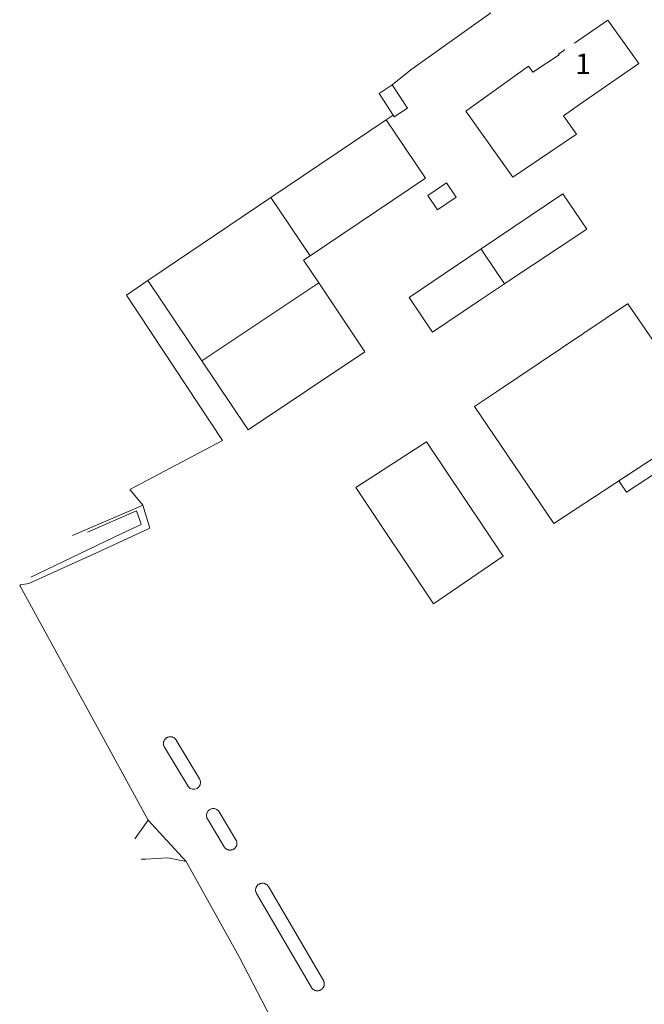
# Model space of a CAD drawing. Extents: x 140829 to 145054, y 448512 to 451778.
# Tile 104 of 152: x 143776 to 143867, y 450759 to 450903. Entities that reach past the tile are written whole.
import ezdxf

# ---------------------------------------------------------------- set-up
doc = ezdxf.new("R2010")
doc.units = 0
doc.header["$MEASUREMENT"] = 0
for name, color, linetype in [('geometrie2dBegroeidTerreindeel', 7, 'Continuous'), ('geometrie2dGebouwinstallatie', 7, 'Continuous'), ('geometrie2dGrondvlak', 7, 'Continuous'), ('geometrie2dOnbegroeidTerreindeel', 7, 'Continuous'), ('geometrie2dOndersteunendWaterdeel', 7, 'Continuous'), ('geometrie2dWaterdeel', 7, 'Continuous'), ('HUISNUMMER', 3, 'Continuous')]:
    doc.layers.add(name, color=color, linetype=linetype)
doc.styles.get("Standard").update_dxf_attribs({"font": 'arial.ttf'})

msp = doc.modelspace()

# ---------------------------------------------------------------- linework, layer by layer
at = {"layer": 'geometrie2dBegroeidTerreindeel', "linetype": 'Continuous', "lineweight": 0}
for p, q in [((143844.28, 450904.12), (143832.63, 450895.8)), ((143832.63, 450895.8), (143829.91, 450893.59)), ((143829.91, 450893.59), (143827.97, 450892.32)), ((143827.97, 450892.32), (143830.01, 450889.2)), ((143829.01, 450888.48), (143812.2, 450877.15)), ((143830.01, 450889.2), (143829.01, 450888.48)), ((143812.2, 450877.15), (143794.27, 450865.07)), ((143794.27, 450865.07), (143791.13, 450862.92)), ((143791.13, 450862.92), (143805.16, 450841.69)), ((143805.16, 450841.69), (143791.61, 450834.57)), ((143791.61, 450834.57), (143793.55, 450832.25)), ((143791.61, 450834.57), (143791.61, 450834.57)), ((143793.01, 450832.02), (143783.28, 450827.84)), ((143793.55, 450832.25), (143793.01, 450832.02)), ((143775.57, 450820.55), (143794.31, 450786.33)), ((143794.31, 450786.33), (143792.34, 450783.59)), ((143793.27, 450780.61), (143793.96, 450780.64)), ((143793.96, 450780.64), (143797.18, 450780.8)), ((143797.18, 450780.8), (143799.86, 450780.28)), ((143799.86, 450780.28), (143807.57, 450766.37)), ((143807.57, 450766.37), (143817.21, 450747.79))]:
    msp.add_line(p, q, dxfattribs=at)
at = {"layer": 'geometrie2dGebouwinstallatie', "linetype": 'Continuous', "lineweight": 0}
for p, q in [((143862.95, 450835.82), (143875.24, 450843.89)), ((143876.32, 450842.23), (143864.04, 450834.16)), ((143864.04, 450834.16), (143862.95, 450835.82))]:
    msp.add_line(p, q, dxfattribs=at)
at = {"layer": 'geometrie2dGrondvlak', "linetype": 'Continuous', "lineweight": 0}
for p, q in [((143854.15, 450898.08), (143861.35, 450903.06)), ((143861.35, 450903.06), (143865.86, 450896.74)), ((143850.39, 450895.45), (143854.22, 450897.97)), ((143854.22, 450897.97), (143854.15, 450898.08)), ((143840.62, 450889.78), (143849.75, 450896.35)), ((143849.75, 450896.35), (143850.39, 450895.45)), ((143865.86, 450896.74), (143857.22, 450890.74)), ((143827.97, 450892.32), (143829.91, 450893.59)), ((143829.91, 450893.59), (143832.14, 450890.19)), ((143830.01, 450889.2), (143827.97, 450892.32)), ((143832.14, 450890.19), (143830.2, 450888.92)), ((143847.48, 450880.12), (143840.62, 450889.78)), ((143857.22, 450890.74), (143854.88, 450889.09)), ((143857.22, 450890.74), (143857.22, 450890.74)), ((143812.2, 450877.15), (143829.01, 450888.48)), ((143829.01, 450888.48), (143834.73, 450880)), ((143830.2, 450888.92), (143830.01, 450889.2)), ((143830.01, 450889.2), (143830.01, 450889.2)), ((143854.88, 450889.09), (143856.76, 450886.43)), ((143856.76, 450886.43), (143847.48, 450880.12)), ((143834.73, 450880), (143817.91, 450868.67)), ((143835.09, 450877.47), (143837.82, 450879.3)), ((143837.82, 450879.3), (143839.24, 450877.2)), ((143794.27, 450865.07), (143812.2, 450877.15)), ((143817.91, 450868.67), (143812.2, 450877.15)), ((143812.2, 450877.15), (143817.91, 450868.67)), ((143836.5, 450875.36), (143835.09, 450877.47)), ((143839.24, 450877.2), (143836.5, 450875.36)), ((143839.24, 450877.2), (143839.24, 450877.2)), ((143842.87, 450869.66), (143854.79, 450877.7)), ((143854.79, 450877.7), (143858.26, 450872.55)), ((143858.26, 450872.55), (143846.33, 450864.6)), ((143832.37, 450862.58), (143842.87, 450869.66)), ((143842.87, 450869.66), (143843.16, 450869.21)), ((143843.16, 450869.21), (143842.87, 450869.66)), ((143842.87, 450869.66), (143842.87, 450869.66)), ((143817.91, 450868.67), (143816.96, 450868.03)), ((143817.91, 450868.67), (143817.91, 450868.67)), ((143843.16, 450869.21), (143846.26, 450864.55)), ((143846.26, 450864.55), (143843.16, 450869.21)), ((143816.96, 450868.03), (143819.17, 450864.72)), ((143802.14, 450853.31), (143794.27, 450865.07)), ((143802.14, 450853.31), (143819.17, 450864.72)), ((143819.17, 450864.72), (143802.14, 450853.31)), ((143819.17, 450864.72), (143825.92, 450854.66)), ((143846.26, 450864.55), (143842.48, 450862.02)), ((143846.33, 450864.6), (143846.26, 450864.55)), ((143846.26, 450864.55), (143846.26, 450864.55)), ((143835.76, 450857.53), (143832.37, 450862.58)), ((143842.48, 450862.02), (143835.76, 450857.53)), ((143845.08, 450848.81), (143864.2, 450861.65)), ((143864.2, 450861.65), (143864.23, 450861.67)), ((143864.23, 450861.67), (143876.06, 450844.43)), ((143864.23, 450861.67), (143864.23, 450861.67)), ((143825.92, 450854.66), (143808.89, 450843.25)), ((143808.69, 450843.55), (143802.14, 450853.31)), ((143802.14, 450853.31), (143802.14, 450853.31)), ((143841.87, 450846.65), (143845.08, 450848.81)), ((143853.45, 450829.58), (143841.87, 450846.65)), ((143876.06, 450844.43), (143853.45, 450829.58)), ((143808.89, 450843.25), (143808.69, 450843.55)), ((143808.69, 450843.55), (143808.69, 450843.55)), ((143824.57, 450834.85), (143834.9, 450841.51)), ((143834.9, 450841.51), (143846.08, 450824.82)), ((143835.93, 450817.88), (143824.57, 450834.85)), ((143846.08, 450824.82), (143835.93, 450817.88)), ((143846.08, 450824.82), (143846.08, 450824.82))]:
    msp.add_line(p, q, dxfattribs=at)
at = {"layer": 'geometrie2dOnbegroeidTerreindeel', "linetype": 'Continuous', "lineweight": 0}
for p, q in [((143832.63, 450895.8), (143844.28, 450904.12)), ((143861.35, 450903.06), (143854.15, 450898.08)), ((143865.86, 450896.74), (143861.35, 450903.06)), ((143854.22, 450897.97), (143850.39, 450895.45)), ((143854.15, 450898.08), (143854.22, 450897.97)), ((143829.91, 450893.59), (143832.63, 450895.8)), ((143849.75, 450896.35), (143840.62, 450889.78)), ((143850.39, 450895.45), (143849.75, 450896.35)), ((143857.22, 450890.74), (143865.86, 450896.74)), ((143832.14, 450890.19), (143829.91, 450893.59)), ((143830.2, 450888.92), (143832.14, 450890.19)), ((143840.62, 450889.78), (143847.48, 450880.12)), ((143854.88, 450889.09), (143857.22, 450890.74)), ((143829.01, 450888.48), (143830.01, 450889.2)), ((143834.73, 450880), (143829.01, 450888.48)), ((143830.01, 450889.2), (143830.2, 450888.92)), ((143856.76, 450886.43), (143854.88, 450889.09)), ((143847.48, 450880.12), (143856.76, 450886.43)), ((143856.76, 450886.43), (143856.76, 450886.43)), ((143817.91, 450868.67), (143834.73, 450880)), ((143837.82, 450879.3), (143835.09, 450877.47)), ((143839.24, 450877.2), (143837.82, 450879.3)), ((143835.09, 450877.47), (143836.5, 450875.36)), ((143835.09, 450877.47), (143835.09, 450877.47)), ((143836.5, 450875.36), (143839.24, 450877.2)), ((143854.79, 450877.7), (143842.87, 450869.66)), ((143858.26, 450872.55), (143854.79, 450877.7)), ((143846.33, 450864.6), (143858.26, 450872.55)), ((143842.87, 450869.66), (143832.37, 450862.58)), ((143816.96, 450868.03), (143817.91, 450868.67)), ((143819.17, 450864.72), (143816.96, 450868.03)), ((143791.13, 450862.92), (143794.27, 450865.07)), ((143794.27, 450865.07), (143802.14, 450853.31)), ((143825.92, 450854.66), (143819.17, 450864.72)), ((143842.48, 450862.02), (143846.26, 450864.55)), ((143846.26, 450864.55), (143846.33, 450864.6)), ((143805.16, 450841.69), (143791.13, 450862.92)), ((143832.37, 450862.58), (143835.76, 450857.53)), ((143835.76, 450857.53), (143842.48, 450862.02)), ((143864.2, 450861.65), (143845.08, 450848.81)), ((143864.23, 450861.67), (143864.2, 450861.65)), ((143876.06, 450844.43), (143864.23, 450861.67)), ((143835.76, 450857.53), (143835.76, 450857.53)), ((143808.89, 450843.25), (143825.92, 450854.66)), ((143802.14, 450853.31), (143808.69, 450843.55)), ((143845.08, 450848.81), (143841.87, 450846.65)), ((143841.87, 450846.65), (143853.45, 450829.58)), ((143853.45, 450829.58), (143876.06, 450844.43)), ((143808.69, 450843.55), (143808.89, 450843.25)), ((143791.61, 450834.57), (143805.16, 450841.69)), ((143834.9, 450841.51), (143824.57, 450834.85)), ((143846.08, 450824.82), (143834.9, 450841.51)), ((143793.55, 450832.25), (143791.61, 450834.57)), ((143824.57, 450834.85), (143835.93, 450817.88)), ((143824.57, 450834.85), (143824.57, 450834.85)), ((143794.56, 450828.92), (143793.55, 450832.25)), ((143853.45, 450829.58), (143853.45, 450829.58)), ((143787.3, 450825.58), (143794.56, 450828.92)), ((143776.9, 450820.82), (143787.3, 450825.58)), ((143835.93, 450817.88), (143846.08, 450824.82)), ((143775.71, 450820.63), (143776.9, 450820.82)), ((143775.57, 450820.55), (143775.71, 450820.63)), ((143794.31, 450786.33), (143775.57, 450820.55)), ((143796.6, 450797.82), (143796.58, 450797.75)), ((143796.63, 450797.88), (143796.6, 450797.82)), ((143796.66, 450797.95), (143796.63, 450797.88)), ((143796.69, 450798.01), (143796.66, 450797.95)), ((143796.73, 450798.07), (143796.69, 450798.01)), ((143796.77, 450798.12), (143796.73, 450798.07)), ((143796.82, 450798.17), (143796.77, 450798.12)), ((143796.87, 450798.22), (143796.82, 450798.17)), ((143796.92, 450798.27), (143796.87, 450798.22)), ((143796.98, 450798.31), (143796.92, 450798.27)), ((143797.04, 450798.35), (143796.98, 450798.31)), ((143797.1, 450798.38), (143797.04, 450798.35)), ((143797.17, 450798.41), (143797.1, 450798.38)), ((143797.23, 450798.43), (143797.17, 450798.41)), ((143797.3, 450798.45), (143797.23, 450798.43)), ((143797.37, 450798.46), (143797.3, 450798.45)), ((143797.44, 450798.47), (143797.37, 450798.46)), ((143797.51, 450798.48), (143797.44, 450798.47)), ((143797.57, 450798.48), (143797.51, 450798.48)), ((143797.64, 450798.48), (143797.57, 450798.48)), ((143797.71, 450798.47), (143797.64, 450798.48)), ((143797.78, 450798.45), (143797.71, 450798.47)), ((143797.85, 450798.43), (143797.78, 450798.45)), ((143797.91, 450798.41), (143797.85, 450798.43)), ((143797.98, 450798.38), (143797.91, 450798.41)), ((143798.04, 450798.35), (143797.98, 450798.38)), ((143798.1, 450798.31), (143798.04, 450798.35)), ((143798.16, 450798.27), (143798.1, 450798.31)), ((143798.21, 450798.23), (143798.16, 450798.27)), ((143798.26, 450798.18), (143798.21, 450798.23)), ((143798.31, 450798.12), (143798.26, 450798.18)), ((143798.35, 450798.07), (143798.31, 450798.12)), ((143798.39, 450798.01), (143798.35, 450798.07)), ((143798.4, 450797.99), (143798.39, 450798.01)), ((143801.8, 450792.32), (143798.4, 450797.99)), ((143796.55, 450797.62), (143796.54, 450797.55)), ((143796.54, 450797.55), (143796.54, 450797.48)), ((143796.54, 450797.48), (143796.55, 450797.41)), ((143796.56, 450797.69), (143796.55, 450797.62)), ((143796.55, 450797.41), (143796.55, 450797.34)), ((143796.55, 450797.34), (143796.56, 450797.27)), ((143796.58, 450797.75), (143796.56, 450797.69)), ((143796.56, 450797.27), (143796.58, 450797.2)), ((143796.58, 450797.2), (143796.6, 450797.14)), ((143796.6, 450797.14), (143796.63, 450797.07)), ((143796.63, 450797.07), (143796.66, 450797.01)), ((143796.66, 450797.01), (143796.68, 450796.97)), ((143796.68, 450796.97), (143800.08, 450791.3)), ((143801.88, 450792.15), (143801.8, 450792.32)), ((143801.94, 450791.81), (143801.88, 450792.15)), ((143800.08, 450791.3), (143800.17, 450791.16)), ((143800.08, 450791.3), (143800.08, 450791.3)), ((143800.17, 450791.16), (143800.44, 450790.94)), ((143800.44, 450790.94), (143800.77, 450790.82)), ((143800.77, 450790.82), (143801.12, 450790.82)), ((143801.12, 450790.82), (143801.44, 450790.94)), ((143801.44, 450790.94), (143801.71, 450791.17)), ((143801.71, 450791.17), (143801.88, 450791.47)), ((143801.88, 450791.47), (143801.94, 450791.81)), ((143803.31, 450787.87), (143803.05, 450787.65)), ((143803.64, 450787.99), (143803.31, 450787.87)), ((143803.99, 450787.99), (143803.64, 450787.99)), ((143804.31, 450787.87), (143803.99, 450787.99)), ((143804.58, 450787.65), (143804.31, 450787.87)), ((143792.34, 450783.59), (143794.31, 450786.33)), ((143799.86, 450780.28), (143794.31, 450786.33)), ((143794.31, 450786.33), (143799.86, 450780.28)), ((143802.87, 450787.35), (143802.82, 450787)), ((143802.82, 450787), (143802.88, 450786.66)), ((143803.05, 450787.65), (143802.87, 450787.35)), ((143802.88, 450786.66), (143802.96, 450786.49)), ((143802.96, 450786.49), (143805.39, 450782.43)), ((143802.96, 450786.49), (143802.96, 450786.49)), ((143804.67, 450787.52), (143804.58, 450787.65)), ((143807.11, 450783.45), (143804.67, 450787.52)), ((143807.13, 450783.41), (143807.11, 450783.45)), ((143805.39, 450782.43), (143805.4, 450782.41)), ((143805.4, 450782.41), (143805.44, 450782.35)), ((143805.44, 450782.35), (143805.49, 450782.29)), ((143805.49, 450782.29), (143805.53, 450782.24)), ((143805.53, 450782.24), (143805.58, 450782.19)), ((143805.58, 450782.19), (143805.64, 450782.15)), ((143805.64, 450782.15), (143805.69, 450782.11)), ((143805.69, 450782.11), (143805.75, 450782.07)), ((143805.75, 450782.07), (143805.82, 450782.04)), ((143805.82, 450782.04), (143805.88, 450782.01)), ((143805.88, 450782.01), (143805.94, 450781.99)), ((143806.56, 450781.99), (143806.63, 450782.01)), ((143806.63, 450782.01), (143806.69, 450782.04)), ((143806.69, 450782.04), (143806.75, 450782.07)), ((143806.75, 450782.07), (143806.81, 450782.11)), ((143806.81, 450782.11), (143806.87, 450782.15)), ((143806.87, 450782.15), (143806.92, 450782.2)), ((143806.92, 450782.2), (143806.97, 450782.25)), ((143806.97, 450782.25), (143807.02, 450782.3)), ((143807.02, 450782.3), (143807.06, 450782.35)), ((143807.06, 450782.35), (143807.1, 450782.41)), ((143807.1, 450782.41), (143807.14, 450782.47)), ((143807.16, 450783.35), (143807.13, 450783.41)), ((143807.14, 450782.47), (143807.17, 450782.54)), ((143807.19, 450783.28), (143807.16, 450783.35)), ((143807.17, 450782.54), (143807.19, 450782.6)), ((143807.21, 450783.22), (143807.19, 450783.28)), ((143807.19, 450782.6), (143807.21, 450782.67)), ((143807.23, 450783.15), (143807.21, 450783.22)), ((143807.21, 450782.67), (143807.23, 450782.73)), ((143807.24, 450783.08), (143807.23, 450783.15)), ((143807.23, 450782.73), (143807.24, 450782.8)), ((143807.25, 450783.01), (143807.24, 450783.08)), ((143807.24, 450782.8), (143807.25, 450782.87)), ((143807.25, 450782.94), (143807.25, 450783.01)), ((143807.25, 450782.87), (143807.25, 450782.94)), ((143793.96, 450780.64), (143793.27, 450780.61)), ((143797.18, 450780.8), (143793.96, 450780.64)), ((143799.86, 450780.28), (143797.18, 450780.8)), ((143805.94, 450781.99), (143806.01, 450781.97)), ((143806.01, 450781.97), (143806.08, 450781.95)), ((143806.08, 450781.95), (143806.15, 450781.94)), ((143806.15, 450781.94), (143806.22, 450781.94)), ((143806.22, 450781.94), (143806.29, 450781.94)), ((143806.29, 450781.94), (143806.36, 450781.95)), ((143806.36, 450781.95), (143806.43, 450781.96)), ((143806.43, 450781.96), (143806.5, 450781.97)), ((143806.5, 450781.97), (143806.56, 450781.99)), ((143807.57, 450766.37), (143799.86, 450780.28)), ((143799.86, 450780.28), (143799.86, 450780.28)), ((143809.99, 450776.32), (143809.98, 450776.25)), ((143810.01, 450776.38), (143809.99, 450776.32)), ((143810.03, 450776.45), (143810.01, 450776.38)), ((143810.05, 450776.51), (143810.03, 450776.45)), ((143810.08, 450776.58), (143810.05, 450776.51)), ((143810.12, 450776.64), (143810.08, 450776.58)), ((143810.16, 450776.69), (143810.12, 450776.64)), ((143810.2, 450776.75), (143810.16, 450776.69)), ((143810.25, 450776.8), (143810.2, 450776.75)), ((143810.3, 450776.85), (143810.25, 450776.8)), ((143810.35, 450776.9), (143810.3, 450776.85)), ((143810.41, 450776.94), (143810.35, 450776.9)), ((143810.47, 450776.97), (143810.41, 450776.94)), ((143810.53, 450777.01), (143810.47, 450776.97)), ((143810.59, 450777.04), (143810.53, 450777.01)), ((143810.66, 450777.06), (143810.59, 450777.04)), ((143810.72, 450777.08), (143810.66, 450777.06)), ((143810.79, 450777.09), (143810.72, 450777.08)), ((143810.86, 450777.1), (143810.79, 450777.09)), ((143810.93, 450777.11), (143810.86, 450777.1)), ((143811, 450777.11), (143810.93, 450777.11)), ((143811.07, 450777.1), (143811, 450777.11)), ((143811.14, 450777.1), (143811.07, 450777.1)), ((143811.21, 450777.08), (143811.14, 450777.1)), ((143811.28, 450777.06), (143811.21, 450777.08)), ((143811.34, 450777.04), (143811.28, 450777.06)), ((143811.41, 450777.01), (143811.34, 450777.04)), ((143811.47, 450776.98), (143811.41, 450777.01)), ((143811.53, 450776.94), (143811.47, 450776.98)), ((143811.58, 450776.9), (143811.53, 450776.94)), ((143811.64, 450776.85), (143811.58, 450776.9)), ((143811.69, 450776.81), (143811.64, 450776.85)), ((143811.73, 450776.75), (143811.69, 450776.81)), ((143811.78, 450776.7), (143811.73, 450776.75)), ((143811.82, 450776.64), (143811.78, 450776.7)), ((143811.83, 450776.61), (143811.82, 450776.64)), ((143819.85, 450762.92), (143811.83, 450776.61)), ((143809.98, 450776.25), (143809.97, 450776.18)), ((143809.97, 450776.18), (143809.97, 450776.11)), ((143809.97, 450776.11), (143809.97, 450776.04)), ((143809.97, 450776.04), (143809.98, 450775.97)), ((143809.98, 450775.97), (143809.99, 450775.9)), ((143809.99, 450775.9), (143810.01, 450775.83)), ((143810.01, 450775.83), (143810.03, 450775.77)), ((143810.03, 450775.77), (143810.06, 450775.7)), ((143810.06, 450775.7), (143810.09, 450775.64)), ((143810.09, 450775.64), (143810.11, 450775.6)), ((143810.11, 450775.6), (143818.12, 450761.91)), ((143817.21, 450747.79), (143807.57, 450766.37)), ((143818.12, 450761.91), (143818.14, 450761.88)), ((143819.83, 450761.89), (143819.87, 450761.95)), ((143819.87, 450762.88), (143819.85, 450762.92)), ((143819.85, 450762.92), (143819.85, 450762.92)), ((143819.9, 450762.82), (143819.87, 450762.88)), ((143819.87, 450761.95), (143819.9, 450762.01)), ((143819.92, 450762.76), (143819.9, 450762.82)), ((143819.9, 450762.01), (143819.92, 450762.07)), ((143819.94, 450762.69), (143819.92, 450762.76)), ((143819.92, 450762.07), (143819.95, 450762.14)), ((143819.96, 450762.62), (143819.94, 450762.69)), ((143819.95, 450762.14), (143819.96, 450762.21)), ((143819.97, 450762.55), (143819.96, 450762.62)), ((143819.96, 450762.21), (143819.97, 450762.28)), ((143819.98, 450762.48), (143819.97, 450762.55)), ((143819.97, 450762.28), (143819.98, 450762.35)), ((143819.98, 450762.42), (143819.98, 450762.48)), ((143819.98, 450762.35), (143819.98, 450762.42)), ((143818.14, 450761.88), (143818.18, 450761.82)), ((143818.18, 450761.82), (143818.22, 450761.77)), ((143818.22, 450761.77), (143818.27, 450761.72)), ((143818.27, 450761.72), (143818.32, 450761.67)), ((143818.32, 450761.67), (143818.37, 450761.62)), ((143818.37, 450761.62), (143818.43, 450761.58)), ((143818.43, 450761.58), (143818.49, 450761.54)), ((143818.49, 450761.54), (143818.55, 450761.51)), ((143818.55, 450761.51), (143818.61, 450761.48)), ((143818.61, 450761.48), (143818.68, 450761.46)), ((143818.68, 450761.46), (143818.74, 450761.44)), ((143818.74, 450761.44), (143818.81, 450761.43)), ((143818.81, 450761.43), (143818.88, 450761.42)), ((143818.88, 450761.42), (143818.95, 450761.41)), ((143818.95, 450761.41), (143819.02, 450761.41)), ((143819.02, 450761.41), (143819.09, 450761.42)), ((143819.09, 450761.42), (143819.16, 450761.43)), ((143819.16, 450761.43), (143819.23, 450761.44)), ((143819.23, 450761.44), (143819.29, 450761.46)), ((143819.29, 450761.46), (143819.36, 450761.49)), ((143819.36, 450761.49), (143819.42, 450761.51)), ((143819.42, 450761.51), (143819.49, 450761.55)), ((143819.49, 450761.55), (143819.54, 450761.58)), ((143819.54, 450761.58), (143819.6, 450761.63)), ((143819.6, 450761.63), (143819.65, 450761.67)), ((143819.65, 450761.67), (143819.71, 450761.72)), ((143819.71, 450761.72), (143819.75, 450761.77)), ((143819.75, 450761.77), (143819.79, 450761.83)), ((143819.79, 450761.83), (143819.83, 450761.89))]:
    msp.add_line(p, q, dxfattribs=at)
at = {"layer": 'geometrie2dOndersteunendWaterdeel', "linetype": 'Continuous', "lineweight": 0}
for p, q in [((143783.28, 450827.84), (143793.01, 450832.02)), ((143792.6, 450831.45), (143785.47, 450828.31)), ((143793.23, 450829.64), (143792.6, 450831.45)), ((143793.01, 450832.02), (143793.55, 450832.25)), ((143793.55, 450832.25), (143794.56, 450828.92)), ((143790.46, 450828.12), (143793.29, 450829.47)), ((143793.29, 450829.47), (143793.23, 450829.64)), ((143777.2, 450821.79), (143790.46, 450828.12)), ((143794.56, 450828.92), (143787.3, 450825.58)), ((143787.3, 450825.58), (143776.9, 450820.82)), ((143776.9, 450820.82), (143775.71, 450820.63)), ((143775.71, 450820.63), (143775.57, 450820.55))]:
    msp.add_line(p, q, dxfattribs=at)
at = {"layer": 'geometrie2dWaterdeel', "linetype": 'Continuous', "lineweight": 0}
for p, q in [((143785.47, 450828.31), (143792.6, 450831.45)), ((143792.6, 450831.45), (143793.23, 450829.64)), ((143793.29, 450829.47), (143790.46, 450828.12)), ((143793.23, 450829.64), (143793.29, 450829.47)), ((143790.46, 450828.12), (143777.2, 450821.79)), ((143796.58, 450797.75), (143796.6, 450797.82)), ((143796.6, 450797.82), (143796.63, 450797.88)), ((143796.63, 450797.88), (143796.66, 450797.95)), ((143796.66, 450797.95), (143796.69, 450798.01)), ((143796.69, 450798.01), (143796.73, 450798.07)), ((143796.73, 450798.07), (143796.77, 450798.12)), ((143796.77, 450798.12), (143796.82, 450798.17)), ((143796.82, 450798.17), (143796.87, 450798.22)), ((143796.87, 450798.22), (143796.92, 450798.27)), ((143796.92, 450798.27), (143796.98, 450798.31)), ((143796.98, 450798.31), (143797.04, 450798.35)), ((143797.04, 450798.35), (143797.1, 450798.38)), ((143797.1, 450798.38), (143797.17, 450798.41)), ((143797.17, 450798.41), (143797.23, 450798.43)), ((143797.23, 450798.43), (143797.3, 450798.45)), ((143797.3, 450798.45), (143797.37, 450798.46)), ((143797.37, 450798.46), (143797.44, 450798.47)), ((143797.44, 450798.47), (143797.51, 450798.48)), ((143797.51, 450798.48), (143797.57, 450798.48)), ((143797.57, 450798.48), (143797.64, 450798.48)), ((143797.64, 450798.48), (143797.71, 450798.47)), ((143797.71, 450798.47), (143797.78, 450798.45)), ((143797.78, 450798.45), (143797.85, 450798.43)), ((143797.85, 450798.43), (143797.91, 450798.41)), ((143797.91, 450798.41), (143797.98, 450798.38)), ((143797.98, 450798.38), (143798.04, 450798.35)), ((143798.04, 450798.35), (143798.1, 450798.31)), ((143798.1, 450798.31), (143798.16, 450798.27)), ((143798.16, 450798.27), (143798.21, 450798.23)), ((143798.21, 450798.23), (143798.26, 450798.18)), ((143798.26, 450798.18), (143798.31, 450798.12)), ((143798.31, 450798.12), (143798.35, 450798.07)), ((143798.35, 450798.07), (143798.39, 450798.01)), ((143798.39, 450798.01), (143798.4, 450797.99)), ((143798.4, 450797.99), (143801.8, 450792.32)), ((143796.54, 450797.55), (143796.55, 450797.62)), ((143796.54, 450797.48), (143796.54, 450797.55)), ((143796.55, 450797.41), (143796.54, 450797.48)), ((143796.55, 450797.62), (143796.56, 450797.69)), ((143796.55, 450797.34), (143796.55, 450797.41)), ((143796.56, 450797.27), (143796.55, 450797.34)), ((143796.56, 450797.69), (143796.58, 450797.75)), ((143796.58, 450797.2), (143796.56, 450797.27)), ((143796.6, 450797.14), (143796.58, 450797.2)), ((143796.63, 450797.07), (143796.6, 450797.14)), ((143796.66, 450797.01), (143796.63, 450797.07)), ((143796.68, 450796.97), (143796.66, 450797.01)), ((143800.08, 450791.3), (143796.68, 450796.97)), ((143796.68, 450796.97), (143796.68, 450796.97)), ((143801.8, 450792.32), (143801.88, 450792.15)), ((143801.88, 450792.15), (143801.94, 450791.81)), ((143800.17, 450791.16), (143800.08, 450791.3)), ((143800.44, 450790.94), (143800.17, 450791.16)), ((143800.77, 450790.82), (143800.44, 450790.94)), ((143801.12, 450790.82), (143800.77, 450790.82)), ((143801.44, 450790.94), (143801.12, 450790.82)), ((143801.71, 450791.17), (143801.44, 450790.94)), ((143801.88, 450791.47), (143801.71, 450791.17)), ((143801.94, 450791.81), (143801.88, 450791.47)), ((143803.05, 450787.65), (143803.31, 450787.87)), ((143803.31, 450787.87), (143803.64, 450787.99)), ((143803.64, 450787.99), (143803.99, 450787.99)), ((143803.99, 450787.99), (143804.31, 450787.87)), ((143804.31, 450787.87), (143804.58, 450787.65)), ((143802.82, 450787), (143802.87, 450787.35)), ((143802.88, 450786.66), (143802.82, 450787)), ((143802.87, 450787.35), (143803.05, 450787.65)), ((143802.96, 450786.49), (143802.88, 450786.66)), ((143805.39, 450782.43), (143802.96, 450786.49)), ((143802.96, 450786.49), (143802.96, 450786.49)), ((143804.58, 450787.65), (143804.67, 450787.52)), ((143804.67, 450787.52), (143807.11, 450783.45)), ((143807.11, 450783.45), (143807.13, 450783.41)), ((143805.4, 450782.41), (143805.39, 450782.43)), ((143805.44, 450782.35), (143805.4, 450782.41)), ((143805.49, 450782.29), (143805.44, 450782.35)), ((143805.53, 450782.24), (143805.49, 450782.29)), ((143805.58, 450782.19), (143805.53, 450782.24)), ((143805.64, 450782.15), (143805.58, 450782.19)), ((143805.69, 450782.11), (143805.64, 450782.15)), ((143805.75, 450782.07), (143805.69, 450782.11)), ((143805.82, 450782.04), (143805.75, 450782.07)), ((143805.88, 450782.01), (143805.82, 450782.04)), ((143805.94, 450781.99), (143805.88, 450782.01)), ((143806.63, 450782.01), (143806.56, 450781.99)), ((143806.69, 450782.04), (143806.63, 450782.01)), ((143806.75, 450782.07), (143806.69, 450782.04)), ((143806.81, 450782.11), (143806.75, 450782.07)), ((143806.87, 450782.15), (143806.81, 450782.11)), ((143806.92, 450782.2), (143806.87, 450782.15)), ((143806.97, 450782.25), (143806.92, 450782.2)), ((143807.02, 450782.3), (143806.97, 450782.25)), ((143807.06, 450782.35), (143807.02, 450782.3)), ((143807.1, 450782.41), (143807.06, 450782.35)), ((143807.14, 450782.47), (143807.1, 450782.41)), ((143807.13, 450783.41), (143807.16, 450783.35)), ((143807.17, 450782.54), (143807.14, 450782.47)), ((143807.16, 450783.35), (143807.19, 450783.28)), ((143807.19, 450782.6), (143807.17, 450782.54)), ((143807.19, 450783.28), (143807.21, 450783.22)), ((143807.21, 450782.67), (143807.19, 450782.6)), ((143807.21, 450783.22), (143807.23, 450783.15)), ((143807.23, 450782.73), (143807.21, 450782.67)), ((143807.23, 450783.15), (143807.24, 450783.08)), ((143807.24, 450782.8), (143807.23, 450782.73)), ((143807.24, 450783.08), (143807.25, 450783.01)), ((143807.25, 450782.87), (143807.24, 450782.8)), ((143807.25, 450783.01), (143807.25, 450782.94)), ((143807.25, 450782.94), (143807.25, 450782.87)), ((143806.01, 450781.97), (143805.94, 450781.99)), ((143806.08, 450781.95), (143806.01, 450781.97)), ((143806.15, 450781.94), (143806.08, 450781.95)), ((143806.22, 450781.94), (143806.15, 450781.94)), ((143806.29, 450781.94), (143806.22, 450781.94)), ((143806.36, 450781.95), (143806.29, 450781.94)), ((143806.43, 450781.96), (143806.36, 450781.95)), ((143806.5, 450781.97), (143806.43, 450781.96)), ((143806.56, 450781.99), (143806.5, 450781.97)), ((143809.98, 450776.25), (143809.99, 450776.32)), ((143809.99, 450776.32), (143810.01, 450776.38)), ((143810.01, 450776.38), (143810.03, 450776.45)), ((143810.03, 450776.45), (143810.05, 450776.51)), ((143810.05, 450776.51), (143810.08, 450776.58)), ((143810.08, 450776.58), (143810.12, 450776.64)), ((143810.12, 450776.64), (143810.16, 450776.69)), ((143810.16, 450776.69), (143810.2, 450776.75)), ((143810.2, 450776.75), (143810.25, 450776.8)), ((143810.25, 450776.8), (143810.3, 450776.85)), ((143810.3, 450776.85), (143810.35, 450776.9)), ((143810.35, 450776.9), (143810.41, 450776.94)), ((143810.41, 450776.94), (143810.47, 450776.97)), ((143810.47, 450776.97), (143810.53, 450777.01)), ((143810.53, 450777.01), (143810.59, 450777.04)), ((143810.59, 450777.04), (143810.66, 450777.06)), ((143810.66, 450777.06), (143810.72, 450777.08)), ((143810.72, 450777.08), (143810.79, 450777.09)), ((143810.79, 450777.09), (143810.86, 450777.1)), ((143810.86, 450777.1), (143810.93, 450777.11)), ((143810.93, 450777.11), (143811, 450777.11)), ((143811, 450777.11), (143811.07, 450777.1)), ((143811.07, 450777.1), (143811.14, 450777.1)), ((143811.14, 450777.1), (143811.21, 450777.08)), ((143811.21, 450777.08), (143811.28, 450777.06)), ((143811.28, 450777.06), (143811.34, 450777.04)), ((143811.34, 450777.04), (143811.41, 450777.01)), ((143811.41, 450777.01), (143811.47, 450776.98)), ((143811.47, 450776.98), (143811.53, 450776.94)), ((143811.53, 450776.94), (143811.58, 450776.9)), ((143811.58, 450776.9), (143811.64, 450776.85)), ((143811.64, 450776.85), (143811.69, 450776.81)), ((143811.69, 450776.81), (143811.73, 450776.75)), ((143811.73, 450776.75), (143811.78, 450776.7)), ((143811.78, 450776.7), (143811.82, 450776.64)), ((143811.82, 450776.64), (143811.83, 450776.61)), ((143811.83, 450776.61), (143819.85, 450762.92)), ((143809.97, 450776.18), (143809.98, 450776.25)), ((143809.97, 450776.11), (143809.97, 450776.18)), ((143809.97, 450776.04), (143809.97, 450776.11)), ((143809.98, 450775.97), (143809.97, 450776.04)), ((143809.99, 450775.9), (143809.98, 450775.97)), ((143810.01, 450775.83), (143809.99, 450775.9)), ((143810.03, 450775.77), (143810.01, 450775.83)), ((143810.06, 450775.7), (143810.03, 450775.77)), ((143810.09, 450775.64), (143810.06, 450775.7)), ((143810.11, 450775.6), (143810.09, 450775.64)), ((143818.12, 450761.91), (143810.11, 450775.6)), ((143810.11, 450775.6), (143810.11, 450775.6)), ((143818.14, 450761.88), (143818.12, 450761.91)), ((143819.87, 450761.95), (143819.83, 450761.89)), ((143819.85, 450762.92), (143819.87, 450762.88)), ((143819.87, 450762.88), (143819.9, 450762.82)), ((143819.9, 450762.01), (143819.87, 450761.95)), ((143819.9, 450762.82), (143819.92, 450762.76)), ((143819.92, 450762.07), (143819.9, 450762.01)), ((143819.92, 450762.76), (143819.94, 450762.69)), ((143819.95, 450762.14), (143819.92, 450762.07)), ((143819.94, 450762.69), (143819.96, 450762.62)), ((143819.96, 450762.21), (143819.95, 450762.14)), ((143819.96, 450762.62), (143819.97, 450762.55)), ((143819.97, 450762.28), (143819.96, 450762.21)), ((143819.97, 450762.55), (143819.98, 450762.48)), ((143819.98, 450762.35), (143819.97, 450762.28)), ((143819.98, 450762.48), (143819.98, 450762.42)), ((143819.98, 450762.42), (143819.98, 450762.35)), ((143818.18, 450761.82), (143818.14, 450761.88)), ((143818.22, 450761.77), (143818.18, 450761.82)), ((143818.27, 450761.72), (143818.22, 450761.77)), ((143818.32, 450761.67), (143818.27, 450761.72)), ((143818.37, 450761.62), (143818.32, 450761.67)), ((143818.43, 450761.58), (143818.37, 450761.62)), ((143818.49, 450761.54), (143818.43, 450761.58)), ((143818.55, 450761.51), (143818.49, 450761.54)), ((143818.61, 450761.48), (143818.55, 450761.51)), ((143818.68, 450761.46), (143818.61, 450761.48)), ((143818.74, 450761.44), (143818.68, 450761.46)), ((143818.81, 450761.43), (143818.74, 450761.44)), ((143818.88, 450761.42), (143818.81, 450761.43)), ((143818.95, 450761.41), (143818.88, 450761.42)), ((143819.02, 450761.41), (143818.95, 450761.41)), ((143819.09, 450761.42), (143819.02, 450761.41)), ((143819.16, 450761.43), (143819.09, 450761.42)), ((143819.23, 450761.44), (143819.16, 450761.43)), ((143819.29, 450761.46), (143819.23, 450761.44)), ((143819.36, 450761.49), (143819.29, 450761.46)), ((143819.42, 450761.51), (143819.36, 450761.49)), ((143819.49, 450761.55), (143819.42, 450761.51)), ((143819.54, 450761.58), (143819.49, 450761.55)), ((143819.6, 450761.63), (143819.54, 450761.58)), ((143819.65, 450761.67), (143819.6, 450761.63)), ((143819.71, 450761.72), (143819.65, 450761.67)), ((143819.75, 450761.77), (143819.71, 450761.72)), ((143819.79, 450761.83), (143819.75, 450761.77)), ((143819.83, 450761.89), (143819.79, 450761.83))]:
    msp.add_line(p, q, dxfattribs=at)

# ---------------------------------------------------------------- next in the draw order: texts
at = {"layer": 'HUISNUMMER', "lineweight": 0, "insert": (143856.6, 450898.17), "char_height": 3, "attachment_point": 1, "bg_fill": 3, "box_fill_scale": 1.5, "bg_fill_color": 256, "bg_fill_transparency": 0}
msp.add_mtext_dynamic_manual_height_columns('1', width=3, gutter_width=1, heights=[0], dxfattribs=at)

doc.saveas('drawing.dxf')
